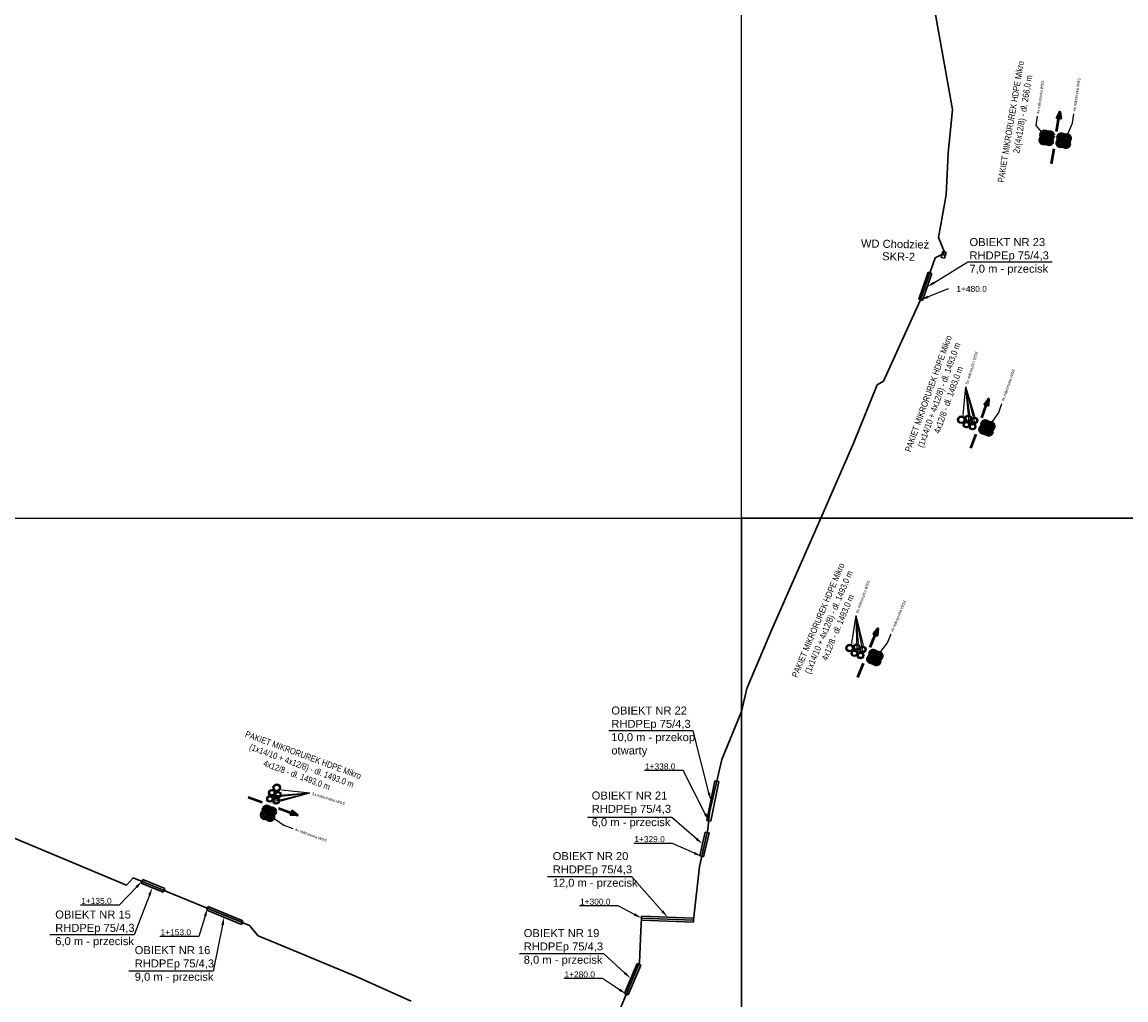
# Model space of a CAD drawing. Header units: millimetres. Extents: x 6424908 to 6427600, y 5873000 to 5879269.
# Tile 5 of 10: x 6427020 to 6427296, y 5873879 to 5874124. Entities that reach past the tile are written whole.
import ezdxf
from ezdxf import colors
from ezdxf.entities.mleader import LeaderData, LeaderLine
from ezdxf.math import Vec2, Vec3

# ---------------------------------------------------------------- set-up
doc = ezdxf.new("R2010")
doc.units = ezdxf.units.MM
doc.header["$LTSCALE"] = 0.5
doc.header["$XCLIPFRAME"] = 2
doc.layers.get('0').update_dxf_attribs({"linetype": 'CONTINUOUS'})
for name, color, linetype, lineweight in [('OBIEKTY', 5, 'CONTINUOUS', 30), ('OBIEKTY - OPIS', 170, 'CONTINUOUS', 30), ('RUROCIĄG', 30, 'CONTINUOUS', 30), ('STUDNIE', 30, 'CONTINUOUS', 30)]:
    doc.layers.add(name, color=color, linetype=linetype, lineweight=lineweight)
doc.layers.add('RASTER', color=252, linetype='CONTINUOUS')
doc.styles.add('1 500', font='calibri.ttf', dxfattribs={"height": 1.5})
picture_1 = doc.add_image_def('image4.tif', size_in_pixel=(9711, 6943))
picture_2 = doc.add_image_def('image5.tif', size_in_pixel=(13254, 9553))
picture_3 = doc.add_image_def('image6.tif', size_in_pixel=(13349, 9646))

# ---------------------------------------------------------------- blocks, each defined once
blk = doc.blocks.new('QWERTYU')
h = blk.add_hatch(color=0)
h.dxf.hatch_style = 1
h.paths.add_polyline_path([(6426882, 5873807.35), (6426878.55, 5873808.1, 0.100891), (6426877.78, 5873808.11), (6426874.55, 5873807.5, 0.414214), (6426873.02, 5873805.25), (6426873.63, 5873802.02, 0.414214), (6426875.88, 5873800.49), (6426879.11, 5873801.11, 0.100891), (6426879.82, 5873801.4), (6426882.76, 5873803.36, 0.668253)])
h.paths.add_polyline_path([(6426882.61, 5873803.59), (6426879.67, 5873801.62, -0.100891), (6426879.06, 5873801.38), (6426875.82, 5873800.76, -0.414214), (6426873.9, 5873802.07), (6426873.29, 5873805.31, -0.414214), (6426874.6, 5873807.23), (6426877.83, 5873807.84, -0.100891), (6426878.49, 5873807.83), (6426881.95, 5873807.08, -0.668733)], flags=16)
h = blk.add_hatch(color=1)
h.dxf.hatch_style = 1
h.paths.add_polyline_path([(6426879.69, 5873806.16, 1), (6426876.45, 5873806.16, 1)])
h.paths.add_polyline_path([(6426876.99, 5873806.16, -1), (6426879.15, 5873806.16, -1)], flags=16)
at = {"lineweight": 50, "true_color": 0x010101}
h = blk.add_hatch(color=18, dxfattribs=at)
h.dxf.hatch_style = 1
h.paths.add_polyline_path([(6426873.29, 5873792.48), (6426874.83, 5873789.43), (6426875.25, 5873792.82), (6426874.25, 5873792.64)])
edge = h.paths.add_edge_path()
edge.add_line((6426872.61, 5873802.26), (6426874.83, 5873789.43))
edge.add_line((6426872.61, 5873802.26), (6426874.83, 5873789.43))
h = blk.add_hatch(color=5)
h.dxf.hatch_style = 1
h.paths.add_polyline_path([(6426873.29, 5873805.45, 1), (6426876.53, 5873805.45, 1)])
h.paths.add_polyline_path([(6426875.99, 5873805.45, 1), (6426873.83, 5873805.45, 1)], flags=16)
h = blk.add_hatch(color=3)
h.dxf.hatch_style = 1
h.paths.add_polyline_path([(6426874, 5873802.29, 1), (6426877.24, 5873802.29, 1)])
h.paths.add_polyline_path([(6426876.7, 5873802.29, -1), (6426874.54, 5873802.29, -1)], flags=16)
h = blk.add_hatch(color=7)
h.dxf.hatch_style = 1
h.paths.add_polyline_path([(6426876.88, 5873804.09, 1), (6426876.82, 5873804.36, 1)])
h.paths.add_polyline_path([(6426876.86, 5873804.16, -1), (6426876.83, 5873804.29, -1)], flags=16)
h = blk.add_hatch(color=32)
h.dxf.hatch_style = 1
h.paths.add_polyline_path([(6426876.86, 5873804.16, 1), (6426876.83, 5873804.29, 1)])
h = blk.add_hatch(color=2)
h.dxf.hatch_style = 1
h.paths.add_polyline_path([(6426880.36, 5873803.35, 0.414214), (6426878.43, 5873804.58, 1), (6426879.14, 5873801.42, 0.414214)])
h.paths.add_polyline_path([(6426879.02, 5873801.94, -1), (6426878.55, 5873804.05, -1)], flags=16)
h = blk.add_hatch(color=34)
h.dxf.hatch_style = 1
h.paths.add_polyline_path([(6426881.36, 5873807.14, 1), (6426881.59, 5873803.37, 1)])
h.paths.add_polyline_path([(6426881.55, 5873803.91, -1), (6426881.39, 5873806.61, -1)], flags=16)
at = {"color": 18, "true_color": 0x010101}
for p in [(6426874.5, 5873803.71), (6426877.69, 5873804.13), (6426881.84, 5873802.65), (6426876.42, 5873800.51), (6426879, 5873801.06)]:
    blk.add_line(p, (6426887.61, 5873789.76), dxfattribs=at)
at = {"color": 18, "lineweight": 50, "true_color": 0x010101}
for points in [[(6426870.25, 5873815.34), (6426871.54, 5873807.91)], [(6426873.11, 5873799.34), (6426874.83, 5873789.43), (6426875.25, 5873792.82), (6426874.27, 5873792.65)], [(6426873.74, 5873795.74), (6426874.83, 5873789.43), (6426873.29, 5873792.48), (6426874.27, 5873792.65)]]:
    blk.add_lwpolyline(points, dxfattribs=at)
at = {"color": 250, "lineweight": 50}
blk.add_lwpolyline([(6426869.14, 5873805.79), (6426866.4, 5873805.3, 0.414214), (6426865.01, 5873803.3), (6426865.5, 5873800.56, 0.414214), (6426867.5, 5873799.17), (6426870.24, 5873799.67, 0.414214), (6426871.63, 5873801.66), (6426871.14, 5873804.4, 0.414214)], format="xyb", close=True, dxfattribs=at)
at = {"color": 1}
for radius in [1.62, 1.08]:
    blk.add_circle((6426878.07, 5873806.16), radius, dxfattribs=at)
at = {"color": 5, "lineweight": 100}
blk.add_circle((6426866.7, 5873803.61), 1.39, dxfattribs=at)
at = {"color": 3, "lineweight": 100}
blk.add_circle((6426867.2, 5873800.86), 1.39, dxfattribs=at)
at = {"color": 1, "lineweight": 100}
blk.add_circle((6426869.44, 5873804.1), 1.39, dxfattribs=at)
at = {"color": 2, "lineweight": 100}
blk.add_circle((6426869.94, 5873801.36), 1.39, dxfattribs=at)
at = {"color": 5}
for radius in [1.62, 1.08]:
    blk.add_circle((6426874.91, 5873805.45), radius, dxfattribs=at)
at = {"color": 3}
for radius in [1.62, 1.08]:
    blk.add_circle((6426875.62, 5873802.29), radius, dxfattribs=at)
for radius in [0.135, 0.0675]:
    blk.add_circle((6426876.85, 5873804.22), radius)
at = {"color": 2}
for radius in [1.62, 1.08]:
    blk.add_circle((6426878.78, 5873803), radius, dxfattribs=at)
at = {"color": 34}
for radius in [1.89, 1.35]:
    blk.add_circle((6426881.47, 5873805.26), radius, dxfattribs=at)
at = {"color": 18, "true_color": 0x010101}
for points in [[(6426874.46, 5873803.67), (6426873.91, 5873804.53), (6426874.72, 5873803.88)], [(6426877.58, 5873804.02), (6426877.07, 5873804.91), (6426877.85, 5873804.22)], [(6426881.72, 5873802.54), (6426881.31, 5873803.48), (6426882.01, 5873802.71)], [(6426876.31, 5873800.31), (6426875.74, 5873801.16), (6426876.57, 5873800.53)], [(6426878.9, 5873800.91), (6426878.32, 5873801.75), (6426879.16, 5873801.13)]]:
    blk.add_solid(points, dxfattribs=at)
at = {"color": 250, "ltscale": 0.3, "insert": (6426898.63, 5873832.63), "char_height": 3.15, "attachment_point": 1, "rotation": 279.815, "style": '1 500'}
blk.add_mtext_dynamic_manual_height_columns('\\A1;{\\fArial Narrow|b0|i0|c0|p34;\\C18;\\c65793;PAKIET MIKRORUREK HDPE Mikro \\fArial Narrow|b0|i0|c238|p34;\\P    (1\\fArial Narrow|b0|i0|c0|p34;x1\\fArial Narrow|b0|i0|c238|p34;4\\fArial Narrow|b0|i0|c0|p34;/\\fArial Narrow|b0|i0|c238|p34;10\\fArial Narrow|b0|i0|c0|p34; \\fArial Narrow|b0|i0|c238|p34;+ 4x12/8) - dł. 1493,0 m\\P\\C250;             \\fArial Narrow|b0|i0|c0|p34;4x12/8 - dł. \\fArial Narrow|b0|i0|c238|p34;1493\\fArial Narrow|b0|i0|c0|p34;,0 m}', width=92.7347, gutter_width=7.5, heights=[0], dxfattribs=at)
at = {"color": 18, "true_color": 0x010101, "insert": (6426892.33, 5873771.89), "char_height": 1.4233, "attachment_point": 3, "rotation": 282.6052, "style": '1 500'}
blk.add_mtext('\\fArial|b0|i0|c238|p34;5x mikrorurka WSS', dxfattribs=at)
at = {"color": 18, "true_color": 0x010101}
ml = blk.add_multileader_mtext('Standard', dxfattribs=at)
ml.set_content('{\\fArial|b0|i0|c0|p34;4x mikrorurka WSS}', color=(1, 1, 1))
ml.set_leader_properties()
ml.build(insert=Vec2(0, 0))
ml.multileader.update_dxf_attribs({"text_top_attachment_type": 0, "text_bottom_attachment_type": 0, "arrow_head_size": 1.2})
ctx = ml.context
ctx.base_point, ctx.char_height, ctx.arrow_head_size, ctx.landing_gap_size, ctx.plane_origin, ctx.plane_x_axis, ctx.plane_y_axis = Vec3(6426867.87, 5873788.11), 1.4, 1.2, 1.2, Vec3(6426871.44, 5873800.42), Vec3(0.177251, -0.984166), Vec3(0.984166, 0.177251)
notes = []
notes.append((ctx, [(0, (1, 1, 0), (6426867.02, 5873792.84), (0.177251, -0.984166), 4.8, [(4, [(6426870.84, 5873804.04), (6426871.29, 5873801.7), (6426868.3, 5873800.01), (6426867.83, 5873802.79)], 256, [])])]))
ctx.mtext.insert, ctx.mtext.text_direction, ctx.mtext.rotation, ctx.mtext.flow_direction = Vec3(6426868.78, 5873787.06), Vec3(0.177251, -0.984166), 4.890582, 5
for ctx, leaders in notes:
    for number, flags, end, landing, length, lines in leaders:
        leader = LeaderData()
        leader.index, (leader.has_last_leader_line, leader.has_dogleg_vector, leader.attachment_direction) = number, flags
        leader.last_leader_point, leader.dogleg_vector, leader.dogleg_length = Vec3(end), Vec3(landing), length
        for number, points, colour, breaks in lines:
            line = LeaderLine()
            line.index, line.vertices, line.color, line.breaks = number, Vec3.list(points), colors.encode_raw_color(colour), breaks
            leader.lines.append(line)
        ctx.leaders.append(leader)
blk = doc.blocks.new('erdtfgyuhijop')
h = blk.add_hatch(color=7)
h.dxf.hatch_style = 1
h.paths.add_polyline_path([(6427332.65, 5874106.77, 1), (6427332.38, 5874106.75, 1)])
h.paths.add_polyline_path([(6427332.58, 5874106.76, -1), (6427332.45, 5874106.75, -1)], flags=16)
h = blk.add_hatch(color=32)
h.dxf.hatch_style = 1
h.paths.add_polyline_path([(6427332.58, 5874106.76, 1), (6427332.45, 5874106.75, 1)])
at = {"lineweight": 50, "true_color": 0x010101}
h = blk.add_hatch(color=18, dxfattribs=at)
h.dxf.hatch_style = 1
h.paths.add_polyline_path([(6427343.52, 5874101.33), (6427346.77, 5874102.34), (6427343.51, 5874103.32), (6427343.52, 5874102.2)])
edge = h.paths.add_edge_path()
edge.add_line((6427333.76, 5874101.88), (6427346.77, 5874102.34))
edge.add_line((6427333.76, 5874101.88), (6427346.77, 5874102.34))
at = {"color": 250, "lineweight": 50}
for points in [[(6427329.71, 5874108), (6427329.75, 5874105.22, 0.414214), (6427331.49, 5874103.52), (6427334.28, 5874103.56, 0.414214), (6427335.98, 5874105.3), (6427335.94, 5874108.09, 0.414214), (6427334.2, 5874109.78), (6427331.41, 5874109.74, 0.414214)], [(6427329.71, 5874099.41), (6427329.74, 5874096.63, 0.414214), (6427331.49, 5874094.93), (6427334.27, 5874094.97, 0.414214), (6427335.97, 5874096.71), (6427335.93, 5874099.5, 0.414214), (6427334.19, 5874101.19), (6427331.4, 5874101.15, 0.414214)]]:
    blk.add_lwpolyline(points, format="xyb", close=True, dxfattribs=at)
at = {"color": 18, "lineweight": 50, "true_color": 0x010101}
for points in [[(6427320.48, 5874102.12), (6427328.01, 5874102.12)], [(6427336.72, 5874102.32), (6427346.77, 5874102.34), (6427343.51, 5874103.32), (6427343.51, 5874102.32)], [(6427336.72, 5874102.32), (6427346.77, 5874102.34), (6427343.52, 5874101.33), (6427343.51, 5874102.32)]]:
    blk.add_lwpolyline(points, dxfattribs=at)
at = {"color": 1, "lineweight": 100}
for centre in [(6427331.43, 5874108.03), (6427331.42, 5874099.44)]:
    blk.add_circle(centre, 1.39, dxfattribs=at)
at = {"color": 5, "lineweight": 100}
for centre in [(6427331.47, 5874105.24), (6427331.46, 5874096.65)]:
    blk.add_circle(centre, 1.39, dxfattribs=at)
for radius in [0.135, 0.0675]:
    blk.add_circle((6427332.51, 5874106.76), radius)
at = {"color": 2, "lineweight": 100}
for centre in [(6427334.22, 5874108.06), (6427334.21, 5874099.47)]:
    blk.add_circle(centre, 1.39, dxfattribs=at)
at = {"color": 3, "lineweight": 100}
for centre in [(6427334.26, 5874105.28), (6427334.25, 5874096.69)]:
    blk.add_circle(centre, 1.39, dxfattribs=at)
at = {"color": 250, "ltscale": 0.3, "insert": (6427307.13, 5874127.41), "char_height": 3.15, "attachment_point": 1, "rotation": 359.8494, "style": '1 500'}
blk.add_mtext_dynamic_manual_height_columns('\\A1;{\\fArial Narrow|b0|i0|c0|p34;\\C18;\\c65793;PAKIET MIKRORUREK HDPE Mikro \\fArial Narrow|b0|i0|c238|p34;\\P  \\C250;             2x(\\fArial Narrow|b0|i0|c0|p34;4x12/8\\fArial Narrow|b0|i0|c238|p34;)\\fArial Narrow|b0|i0|c0|p34; - dł. \\fArial Narrow|b0|i0|c238|p34;266\\fArial Narrow|b0|i0|c0|p34;,0 m}', width=92.7347, gutter_width=7.5, heights=[0], dxfattribs=at)
at = {"color": 18, "true_color": 0x010101}
ml = blk.add_multileader_mtext('Standard', dxfattribs=at)
ml.set_content('{\\fArial|b0|i0|c0|p34;4x mikrorurka WSS}', color=(1, 1, 1))
ml.set_leader_properties()
ml.build(insert=Vec2(0, 0))
ml.multileader.update_dxf_attribs({"text_top_attachment_type": 0, "text_bottom_attachment_type": 0, "arrow_head_size": 1.2})
ctx = ml.context
ctx.base_point, ctx.char_height, ctx.arrow_head_size, ctx.landing_gap_size, ctx.plane_origin, ctx.plane_x_axis, ctx.plane_y_axis = Vec3(6427342.84, 5874112.99), 1.4, 1.2, 1.2, Vec3(6427335.39, 5874109.39), Vec3(0.999906, 0.013723), Vec3(-0.013723, 0.999906)
notes = []
notes.append((ctx, [(0, (1, 1, 0), (6427338.04, 5874112.92), (0.999906, 0.013723), 4.8, [(4, [(6427331.72, 5874109.39), (6427334.1, 5874109.45), (6427335.28, 5874106.22), (6427332.46, 5874106.22)], 256, [])])]))
ctx.mtext.insert, ctx.mtext.text_direction, ctx.mtext.rotation, ctx.mtext.flow_direction = Vec3(6427344.03, 5874113.72), Vec3(0.999906, 0.013723), 0.013723, 5
ml = blk.add_multileader_mtext('Standard', dxfattribs=at)
ml.set_content('{\\fArial|b0|i0|c0|p34;4x mikrorurka WSS}', color=(1, 1, 1))
ml.set_leader_properties()
ml.build(insert=Vec2(0, 0))
ml.multileader.update_dxf_attribs({"text_top_attachment_type": 0, "text_bottom_attachment_type": 0, "arrow_head_size": 1.2})
ctx = ml.context
ctx.base_point, ctx.char_height, ctx.arrow_head_size, ctx.landing_gap_size, ctx.plane_origin, ctx.plane_x_axis, ctx.plane_y_axis = Vec3(6427346.94, 5874095.26), 1.4, 1.2, 1.2, Vec3(6427335.38, 5874100.8), Vec3(0.999906, 0.013723), Vec3(-0.013723, 0.999906)
notes.append((ctx, [(0, (1, 1, 0), (6427342.14, 5874095.2), (0.999906, 0.013723), 4.8, [(4, [(6427331.71, 5874100.8), (6427334.09, 5874100.86), (6427335.27, 5874097.63), (6427332.45, 5874097.63)], 256, [])])]))
ctx.mtext.insert, ctx.mtext.text_direction, ctx.mtext.rotation, ctx.mtext.flow_direction = Vec3(6427348.13, 5874095.99), Vec3(0.999906, 0.013723), 0.013723, 5
for ctx, leaders in notes:
    for number, flags, end, landing, length, lines in leaders:
        leader = LeaderData()
        leader.index, (leader.has_last_leader_line, leader.has_dogleg_vector, leader.attachment_direction) = number, flags
        leader.last_leader_point, leader.dogleg_vector, leader.dogleg_length = Vec3(end), Vec3(landing), length
        for number, points, colour, breaks in lines:
            line = LeaderLine()
            line.index, line.vertices, line.color, line.breaks = number, Vec3.list(points), colors.encode_raw_color(colour), breaks
            leader.lines.append(line)
        ctx.leaders.append(leader)

msp = doc.modelspace()

# ---------------------------------------------------------------- linework, layer by layer
msp.add_point((6427250.64, 5874065.92))
at = {"layer": 'OBIEKTY'}
for p, q in [((6427246.72, 5874061.62), (6427244.39, 5874054.83)), ((6427247.67, 5874061.3), (6427245.33, 5874054.51)), ((6427246.72, 5874061.62), (6427247.67, 5874061.3)), ((6427244.39, 5874054.83), (6427245.33, 5874054.51)), ((6427191.32, 5873924.36), (6427193.34, 5873934.27)), ((6427192.3, 5873924.16), (6427194.32, 5873934.07)), ((6427193.34, 5873934.27), (6427194.32, 5873934.07)), ((6427191.32, 5873924.36), (6427192.3, 5873924.16)), ((6427190.93, 5873921.45), (6427189.54, 5873915.47)), ((6427191.9, 5873921.23), (6427190.52, 5873915.24)), ((6427190.93, 5873921.45), (6427191.9, 5873921.23)), ((6427189.54, 5873915.47), (6427190.52, 5873915.24)), ((6427050.05, 5873909.57), (6427049.67, 5873908.65)), ((6427049.67, 5873908.65), (6427055.2, 5873906.37)), ((6427050.05, 5873909.57), (6427055.58, 5873907.3)), ((6427055.58, 5873907.3), (6427055.2, 5873906.37)), ((6427066.47, 5873902.83), (6427066.09, 5873901.9)), ((6427074.75, 5873898.35), (6427066.09, 5873901.9)), ((6427075.13, 5873899.27), (6427066.47, 5873902.83)), ((6427075.13, 5873899.27), (6427074.75, 5873898.35)), ((6427175, 5873900.41), (6427174.96, 5873899.41)), ((6427174.96, 5873899.41), (6427187.97, 5873898.89)), ((6427175, 5873900.41), (6427188.01, 5873899.89)), ((6427188.01, 5873899.89), (6427187.97, 5873898.89)), ((6427173.84, 5873888.54), (6427170.7, 5873881.08)), ((6427174.76, 5873888.15), (6427171.62, 5873880.69)), ((6427173.84, 5873888.54), (6427174.76, 5873888.15)), ((6427170.7, 5873881.08), (6427171.62, 5873880.69))]:
    msp.add_line(p, q, dxfattribs=at)
at = {"layer": 'RUROCIĄG', "linetype": 'Continuous', "flags": 128}
for points in [[(6427168.59, 5873874.79), (6427174.5, 5873888.82), (6427174.82, 5873896.73), (6427174.98, 5873899.91), (6427187.99, 5873899.39), (6427189.45, 5873912.84), (6427191.6, 5873922.13), (6427192.03, 5873926.39), (6427195.1, 5873939.64), (6427199.99, 5873951.6), (6427201.38, 5873957.37), (6427207.62, 5873972.14), (6427219.85, 5874000.03), (6427228.17, 5874018.94), (6427234, 5874033.37), (6427235.6, 5874034.33), (6427244.86, 5874054.67), (6427248.48, 5874065.19), (6427250.2, 5874066.04), (6427250.6, 5874066.27), (6427250.82, 5874066.65), (6427249.31, 5874070.3), (6427251.28, 5874080.94), (6427251.77, 5874091.38), (6427252.85, 5874102.36), (6427248.24, 5874127.95)], [(6427003.21, 5873925.99), (6427045.98, 5873908.18), (6427047.65, 5873910.01), (6427076.82, 5873898.04), (6427078.97, 5873895.44), (6427083.62, 5873893.53), (6427103.52, 5873885.27), (6427117.28, 5873879.15)]]:
    msp.add_lwpolyline(points, dxfattribs=at)
at = {"layer": 'STUDNIE'}
msp.add_lwpolyline([(6427250.88, 5874065.08), (6427251.26, 5874066.54), (6427250.39, 5874066.76), (6427250.01, 5874065.31)], close=True, dxfattribs=at)

# ---------------------------------------------------------------- block references
at = {"xscale": 0.5, "yscale": 0.5, "zscale": 0.5}
for name, p, rotation in [('erdtfgyuhijop', (8800557.61, 2224236.24), 80.60849642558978), ('QWERTYU', (10671334.96, 6843243.08), 150.4384641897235), ('QWERTYU', (10716821.19, 6616248.52), 147.3918298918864), ('QWERTYU', (7355131.31, 1620660.16), 59.88325813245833)]:
    msp.add_blockref(name, p, dxfattribs=dict(at, rotation=rotation))

# ---------------------------------------------------------------- texts
at = {"layer": 'OBIEKTY - OPIS', "char_height": 2, "attachment_point": 1}
for s, insert in [('{\\fArial|b0|i0|c0|p34;OBIEKT NR \\fArial|b0|i0|c238|p34;23\\P\\fArial|b0|i0|c0|p34;RHDPEp \\fArial|b0|i0|c238|p34;75\\fArial|b0|i0|c0|p34;/\\fArial|b0|i0|c238|p34;4\\fArial|b0|i0|c0|p34;,3}\\P{\\fArial|b0|i0|c238|p34;7\\fArial|b0|i0|c0|p34;,0 m - prze\\fArial|b0|i0|c238|p34;cisk}', (6427257.1, 5874070.15)), ('{\\fArial|b0|i0|c0|p34;OBIEKT NR \\fArial|b0|i0|c238|p34;22\\P\\fArial|b0|i0|c0|p34;RHDPEp \\fArial|b0|i0|c238|p34;75\\fArial|b0|i0|c0|p34;/\\fArial|b0|i0|c238|p34;4\\fArial|b0|i0|c0|p34;,3}\\P{\\fArial|b0|i0|c238|p34;10\\fArial|b0|i0|c0|p34;,0 m - prze\\fArial|b0|i0|c238|p34;kop\\Potwarty}', (6427167.41, 5873952.88)), ('{\\fArial|b0|i0|c0|p34;OBIEKT NR \\fArial|b0|i0|c238|p34;21\\P\\fArial|b0|i0|c0|p34;RHDPEp \\fArial|b0|i0|c238|p34;75\\fArial|b0|i0|c0|p34;/\\fArial|b0|i0|c238|p34;4\\fArial|b0|i0|c0|p34;,3}\\P{\\fArial|b0|i0|c238|p34;6\\fArial|b0|i0|c0|p34;,0 m - prze\\fArial|b0|i0|c238|p34;cisk}', (6427162.49, 5873931.6)), ('{\\fArial|b0|i0|c0|p34;OBIEKT NR \\fArial|b0|i0|c238|p34;20\\P\\fArial|b0|i0|c0|p34;RHDPEp \\fArial|b0|i0|c238|p34;75\\fArial|b0|i0|c0|p34;/\\fArial|b0|i0|c238|p34;4\\fArial|b0|i0|c0|p34;,3}\\P{\\fArial|b0|i0|c238|p34;12\\fArial|b0|i0|c0|p34;,0 m - prze\\fArial|b0|i0|c238|p34;cisk}', (6427152.73, 5873916.44)), ('{\\fArial|b0|i0|c0|p34;OBIEKT NR \\fArial|b0|i0|c238|p34;15\\P\\fArial|b0|i0|c0|p34;RHDPEp \\fArial|b0|i0|c238|p34;75\\fArial|b0|i0|c0|p34;/\\fArial|b0|i0|c238|p34;4\\fArial|b0|i0|c0|p34;,3}\\P{\\fArial|b0|i0|c238|p34;6\\fArial|b0|i0|c0|p34;,0 m - prze\\fArial|b0|i0|c238|p34;cisk}', (6427028.14, 5873901.81)), ('{\\fArial|b0|i0|c0|p34;OBIEKT NR \\fArial|b0|i0|c238|p34;19\\P\\fArial|b0|i0|c0|p34;RHDPEp \\fArial|b0|i0|c238|p34;75\\fArial|b0|i0|c0|p34;/\\fArial|b0|i0|c238|p34;4\\fArial|b0|i0|c0|p34;,3}\\P{\\fArial|b0|i0|c238|p34;8\\fArial|b0|i0|c0|p34;,0 m - prze\\fArial|b0|i0|c238|p34;cisk}', (6427145.47, 5873897.16)), ('{\\fArial|b0|i0|c0|p34;OBIEKT NR \\fArial|b0|i0|c238|p34;16\\P\\fArial|b0|i0|c0|p34;RHDPEp \\fArial|b0|i0|c238|p34;75\\fArial|b0|i0|c0|p34;/\\fArial|b0|i0|c238|p34;4\\fArial|b0|i0|c0|p34;,3}\\P{\\fArial|b0|i0|c238|p34;9\\fArial|b0|i0|c0|p34;,0 m - prze\\fArial|b0|i0|c238|p34;cisk}', (6427048.05, 5873892.9))]:
    msp.add_mtext_dynamic_manual_height_columns(s, width=60.6925, gutter_width=12.5, heights=[0], dxfattribs=dict(at, insert=insert))
at = {"layer": 'STUDNIE', "char_height": 2, "attachment_point": 1, "rotation": 358.9398}
for s, width, insert in [('\\pi10.146; {\\fArial|b0|i0|c238|p34;WD Chodzież}', 33.9913, (6427219.06, 5874070.03)), ('{\\fArial|b0|i0|c238|p34;SKR-2}', 2.9514, (6427235.25, 5874066.6))]:
    msp.add_mtext_dynamic_manual_height_columns(s, width=width, gutter_width=12.5, heights=[0], dxfattribs=dict(at, insert=insert))

# ---------------------------------------------------------------- pictures from other files: only their frames are drawn
at = {"layer": 'RASTER'}
image = msp.add_image(picture_3, insert=(6427188.42, 5873964.67), size_in_units=(423.83, 306.26), dxfattribs=at)
image.set_boundary_path([(364.25, 658.85), (12962.7, 8532.87)])
image.dxf.flags = 5
image = msp.add_image(picture_1, insert=(6426796.35, 5873720.03), size_in_units=(411.1, 293.92), dxfattribs=at)
image.set_boundary_path([(85.63, 329.04), (9534.45, 6234.55)])
image.dxf.flags = 5
image = msp.add_image(picture_2, insert=(6427188.51, 5873715.6), size_in_units=(420.81, 303.31), dxfattribs=at)
image.set_boundary_path([(361.5, 595.1), (12959.94, 8469.1)])
image.dxf.flags = 5

# ---------------------------------------------------------------- leaders
at = {"layer": 'OBIEKTY - OPIS', "lineweight": 30}
ml = msp.add_multileader_mtext('Standard', dxfattribs=at)
ml.set_content('', color=256)
ml.set_leader_properties()
ml.build(insert=Vec2(0, 0))
ml.multileader.update_dxf_attribs({"text_top_attachment_type": 0, "text_bottom_attachment_type": 0, "dogleg_length": 24.79, "arrow_head_size": 2})
ctx = ml.context
ctx.base_point, ctx.arrow_head_size, ctx.plane_origin = Vec3(6427277.78, 5874064.2), 2, Vec3(6427277.58, 5874064.26)
notes = []
notes.append((ctx, [(0, (1, 1, 0), (6427256.66, 5874064.2), (1, 0), 21.12, [(0, [(6427246.5, 5874057.92)], 256, [])])]))
ctx.mtext.insert, ctx.mtext.text_direction, ctx.mtext.flow_direction, ctx.mtext.extrusion = Vec3(6427279.78, 5874066.2), Vec3(-1, 0), 5, Vec3(0, 0, -1)
at = {"layer": 'OBIEKTY - OPIS', "linetype": 'ByBlock', "lineweight": 30}
ml = msp.add_multileader_mtext('Standard', dxfattribs=at)
ml.set_content('{\\fArial|b0|i0|c238|p39;1+480.0}', color=5)
ml.set_leader_properties()
ml.build(insert=Vec2(0, 0))
ml.multileader.update_dxf_attribs({"text_right_attachment_type": 6, "text_top_attachment_type": 0, "text_bottom_attachment_type": 0, "dogleg_length": 0.247, "arrow_head_size": 2})
ctx = ml.context
ctx.base_point, ctx.char_height, ctx.arrow_head_size, ctx.plane_origin = Vec3(6427251.82, 5874057.42), 1.5, 2, Vec3(6427266.68, 5874086.28)
ctx.right_attachment, ctx.attachment_type = 6, 2
notes.append((ctx, [(1, (1, 1, 0), (6427251.57, 5874057.42), (1, 0), 0.247, [(0, [(6427244.86, 5874054.67)], 256, [])])]))
ctx.mtext.insert, ctx.mtext.flow_direction = Vec3(6427253.82, 5874058.18), 5
at = {"layer": 'OBIEKTY - OPIS', "lineweight": 30}
ml = msp.add_multileader_mtext('Standard', dxfattribs=at)
ml.set_content('', color=256)
ml.set_leader_properties()
ml.build(insert=Vec2(0, 0))
ml.multileader.update_dxf_attribs({"text_top_attachment_type": 0, "text_bottom_attachment_type": 0, "dogleg_length": 24.79, "arrow_head_size": 2})
ctx = ml.context
ctx.base_point, ctx.arrow_head_size, ctx.plane_origin = Vec3(6427162.76, 5873946.77), 2, Vec3(6427223.42, 5873935.65)
ctx.text_align_type = 2
notes.append((ctx, [(1, (1, 1, 0), (6427187.88, 5873946.77), (-1, 0), 21.12, [(0, [(6427192.33, 5873929.32)], 256, [])])]))
ctx.mtext.insert, ctx.mtext.text_direction, ctx.mtext.alignment, ctx.mtext.flow_direction, ctx.mtext.extrusion = Vec3(6427164.76, 5873948.77), Vec3(-1, 0), 3, 5, Vec3(0, 0, -1)
at = {"layer": 'OBIEKTY - OPIS', "linetype": 'ByBlock', "lineweight": 30}
ml = msp.add_multileader_mtext('Standard', dxfattribs=at)
ml.set_content('{\\fArial|b0|i0|c238|p39;1+338.0}', color=5)
ml.set_leader_properties()
ml.build(insert=Vec2(0, 0))
ml.multileader.update_dxf_attribs({"text_right_attachment_type": 6, "text_top_attachment_type": 0, "text_bottom_attachment_type": 0, "dogleg_length": 0.247, "arrow_head_size": 2})
ctx = ml.context
ctx.base_point, ctx.char_height, ctx.arrow_head_size, ctx.plane_origin = Vec3(6427173.83, 5873937.87), 1.5, 2, Vec3(6427213.64, 5873955.88)
ctx.right_attachment, ctx.attachment_type = 6, 2
notes.append((ctx, [(0, (1, 1, 0), (6427185.38, 5873936.83), (-1, 0), 0.247, [(0, [(6427191.81, 5873924.26)], 256, [])])]))
ctx.mtext.insert, ctx.mtext.flow_direction = Vec3(6427175.83, 5873938.63), 5
at = {"layer": 'OBIEKTY - OPIS', "lineweight": 30}
ml = msp.add_multileader_mtext('Standard', dxfattribs=at)
ml.set_content('', color=256)
ml.set_leader_properties()
ml.build(insert=Vec2(0, 0))
ml.multileader.update_dxf_attribs({"text_top_attachment_type": 0, "text_bottom_attachment_type": 0, "dogleg_length": 24.79, "arrow_head_size": 2})
ctx = ml.context
ctx.base_point, ctx.arrow_head_size, ctx.plane_origin = Vec3(6427157.45, 5873925.13), 2, Vec3(6427221.32, 5873924.8)
ctx.text_align_type = 2
notes.append((ctx, [(1, (1, 1, 0), (6427182.57, 5873925.13), (-1, 0), 21.12, [(0, [(6427190.24, 5873918.46)], 256, [])])]))
ctx.mtext.insert, ctx.mtext.text_direction, ctx.mtext.alignment, ctx.mtext.flow_direction, ctx.mtext.extrusion = Vec3(6427159.45, 5873927.13), Vec3(-1, 0), 3, 5, Vec3(0, 0, -1)
at = {"layer": 'OBIEKTY - OPIS', "linetype": 'ByBlock', "lineweight": 30}
ml = msp.add_multileader_mtext('Standard', dxfattribs=at)
ml.set_content('{\\fArial|b0|i0|c238|p39;1+329.0}', color=5)
ml.set_leader_properties()
ml.build(insert=Vec2(0, 0))
ml.multileader.update_dxf_attribs({"text_right_attachment_type": 6, "text_top_attachment_type": 0, "text_bottom_attachment_type": 0, "dogleg_length": 0.247, "arrow_head_size": 2})
ctx = ml.context
ctx.base_point, ctx.char_height, ctx.arrow_head_size, ctx.plane_origin = Vec3(6427171.17, 5873919.67), 1.5, 2, Vec3(6427211.85, 5873946.97)
ctx.right_attachment, ctx.attachment_type = 6, 2
notes.append((ctx, [(0, (1, 1, 0), (6427182.72, 5873918.63), (-1, 0), 0.247, [(0, [(6427190.03, 5873915.36)], 256, [])])]))
ctx.mtext.insert, ctx.mtext.flow_direction = Vec3(6427173.17, 5873920.43), 5
at = {"layer": 'OBIEKTY - OPIS', "lineweight": 30}
ml = msp.add_multileader_mtext('Standard', dxfattribs=at)
ml.set_content('', color=256)
ml.set_leader_properties()
ml.build(insert=Vec2(0, 0))
ml.multileader.update_dxf_attribs({"text_top_attachment_type": 0, "text_bottom_attachment_type": 0, "dogleg_length": 24.79, "arrow_head_size": 2})
ctx = ml.context
ctx.base_point, ctx.arrow_head_size, ctx.plane_origin = Vec3(6427147.44, 5873910.27), 2, Vec3(6427212.58, 5873906.49)
ctx.text_align_type = 2
notes.append((ctx, [(1, (1, 1, 0), (6427172.56, 5873910.27), (-1, 0), 21.12, [(0, [(6427181.5, 5873900.15)], 256, [])])]))
ctx.mtext.insert, ctx.mtext.text_direction, ctx.mtext.alignment, ctx.mtext.flow_direction, ctx.mtext.extrusion = Vec3(6427149.44, 5873912.27), Vec3(-1, 0), 3, 5, Vec3(0, 0, -1)
ml = msp.add_multileader_mtext('Standard', dxfattribs=at)
ml.set_content('', color=256)
ml.set_leader_properties()
ml.build(insert=Vec2(0, 0))
ml.multileader.update_dxf_attribs({"text_top_attachment_type": 0, "text_bottom_attachment_type": 0, "dogleg_length": 24.79, "arrow_head_size": 2})
ctx = ml.context
ctx.base_point, ctx.arrow_head_size, ctx.plane_origin = Vec3(6427022.8, 5873895.73), 2, Vec3(6427083.52, 5873913.85)
ctx.text_align_type = 2
notes.append((ctx, [(1, (1, 1, 0), (6427047.92, 5873895.73), (-1, 0), 21.12, [(0, [(6427052.44, 5873907.51)], 256, [])])]))
ctx.mtext.insert, ctx.mtext.text_direction, ctx.mtext.alignment, ctx.mtext.flow_direction, ctx.mtext.extrusion = Vec3(6427024.8, 5873897.73), Vec3(-1, 0), 3, 5, Vec3(0, 0, -1)
at = {"layer": 'OBIEKTY - OPIS', "linetype": 'ByBlock', "lineweight": 30}
ml = msp.add_multileader_mtext('Standard', dxfattribs=at)
ml.set_content('{\\fArial|b0|i0|c238|p39;1+135.0}', color=5)
ml.set_leader_properties()
ml.build(insert=Vec2(0, 0))
ml.multileader.update_dxf_attribs({"text_right_attachment_type": 6, "text_top_attachment_type": 0, "text_bottom_attachment_type": 0, "dogleg_length": 0.247, "arrow_head_size": 2})
ctx = ml.context
ctx.base_point, ctx.char_height, ctx.arrow_head_size, ctx.plane_origin = Vec3(6427032.64, 5873904.22), 1.5, 2, Vec3(6427071.68, 5873940.72)
ctx.right_attachment, ctx.attachment_type = 6, 2
notes.append((ctx, [(0, (1, 1, 0), (6427044.19, 5873903.18), (-1, 0), 0.247, [(0, [(6427049.86, 5873909.11)], 256, [])])]))
ctx.mtext.insert, ctx.mtext.flow_direction = Vec3(6427034.64, 5873904.98), 5
ml = msp.add_multileader_mtext('Standard', dxfattribs=at)
ml.set_content('{\\fArial|b0|i0|c238|p39;1+300.0}', color=5)
ml.set_leader_properties()
ml.build(insert=Vec2(0, 0))
ml.multileader.update_dxf_attribs({"text_right_attachment_type": 6, "text_top_attachment_type": 0, "text_bottom_attachment_type": 0, "dogleg_length": 0.247, "arrow_head_size": 2})
ctx = ml.context
ctx.base_point, ctx.char_height, ctx.arrow_head_size, ctx.plane_origin = Vec3(6427157.57, 5873904), 1.5, 2, Vec3(6427196.8, 5873931.52)
ctx.right_attachment, ctx.attachment_type = 6, 2
notes.append((ctx, [(0, (1, 1, 0), (6427169.12, 5873902.97), (-1, 0), 0.247, [(0, [(6427174.98, 5873899.91)], 256, [])])]))
ctx.mtext.insert, ctx.mtext.flow_direction = Vec3(6427159.57, 5873904.77), 5
ml = msp.add_multileader_mtext('Standard', dxfattribs=at)
ml.set_content('{\\fArial|b0|i0|c238|p39;1+153.0}', color=5)
ml.set_leader_properties()
ml.build(insert=Vec2(0, 0))
ml.multileader.update_dxf_attribs({"text_right_attachment_type": 6, "text_top_attachment_type": 0, "text_bottom_attachment_type": 0, "dogleg_length": 0.247, "arrow_head_size": 2})
ctx = ml.context
ctx.base_point, ctx.char_height, ctx.arrow_head_size, ctx.plane_origin = Vec3(6427052.52, 5873896.36), 1.5, 2, Vec3(6427088.1, 5873933.98)
ctx.right_attachment, ctx.attachment_type = 6, 2
notes.append((ctx, [(0, (1, 1, 0), (6427064.07, 5873895.33), (-1, 0), 0.247, [(0, [(6427066.28, 5873902.37)], 256, [])])]))
ctx.mtext.insert, ctx.mtext.flow_direction = Vec3(6427054.52, 5873897.13), 5
at = {"layer": 'OBIEKTY - OPIS', "lineweight": 30}
ml = msp.add_multileader_mtext('Standard', dxfattribs=at)
ml.set_content('', color=256)
ml.set_leader_properties()
ml.build(insert=Vec2(0, 0))
ml.multileader.update_dxf_attribs({"text_top_attachment_type": 0, "text_bottom_attachment_type": 0, "dogleg_length": 24.79, "arrow_head_size": 2})
ctx = ml.context
ctx.base_point, ctx.arrow_head_size, ctx.plane_origin = Vec3(6427042.61, 5873886.6), 2, Vec3(6427081.48, 5873888.21)
ctx.text_align_type = 2
notes.append((ctx, [(1, (1, 1, 0), (6427067.73, 5873886.6), (-1, 0), 21.12, [(0, [(6427070.42, 5873900.13)], 256, [])])]))
ctx.mtext.insert, ctx.mtext.text_direction, ctx.mtext.alignment, ctx.mtext.flow_direction, ctx.mtext.extrusion = Vec3(6427044.61, 5873888.6), Vec3(-1, 0), 3, 5, Vec3(0, 0, -1)
ml = msp.add_multileader_mtext('Standard', dxfattribs=at)
ml.set_content('', color=256)
ml.set_leader_properties()
ml.build(insert=Vec2(0, 0))
ml.multileader.update_dxf_attribs({"text_top_attachment_type": 0, "text_bottom_attachment_type": 0, "dogleg_length": 24.79, "arrow_head_size": 2})
ctx = ml.context
ctx.base_point, ctx.arrow_head_size, ctx.plane_origin = Vec3(6427140.45, 5873890.96), 2, Vec3(6427203.35, 5873891.15)
ctx.text_align_type = 2
notes.append((ctx, [(1, (1, 1, 0), (6427165.57, 5873890.96), (-1, 0), 21.12, [(0, [(6427172.27, 5873884.81)], 256, [])])]))
ctx.mtext.insert, ctx.mtext.text_direction, ctx.mtext.alignment, ctx.mtext.flow_direction, ctx.mtext.extrusion = Vec3(6427142.45, 5873892.96), Vec3(-1, 0), 3, 5, Vec3(0, 0, -1)
at = {"layer": 'OBIEKTY - OPIS', "linetype": 'ByBlock', "lineweight": 30}
ml = msp.add_multileader_mtext('Standard', dxfattribs=at)
ml.set_content('{\\fArial|b0|i0|c238|p39;1+280.0}', color=5)
ml.set_leader_properties()
ml.build(insert=Vec2(0, 0))
ml.multileader.update_dxf_attribs({"text_right_attachment_type": 6, "text_top_attachment_type": 0, "text_bottom_attachment_type": 0, "dogleg_length": 0.247, "arrow_head_size": 2})
ctx = ml.context
ctx.base_point, ctx.char_height, ctx.arrow_head_size, ctx.plane_origin = Vec3(6427153.67, 5873885.8), 1.5, 2, Vec3(6427192.98, 5873912.5)
ctx.right_attachment, ctx.attachment_type = 6, 2
notes.append((ctx, [(0, (1, 1, 0), (6427165.22, 5873884.76), (-1, 0), 0.247, [(0, [(6427171.16, 5873880.88)], 256, [])])]))
ctx.mtext.insert, ctx.mtext.flow_direction = Vec3(6427155.67, 5873886.56), 5
for ctx, leaders in notes:
    for number, flags, end, landing, length, lines in leaders:
        leader = LeaderData()
        leader.index, (leader.has_last_leader_line, leader.has_dogleg_vector, leader.attachment_direction) = number, flags
        leader.last_leader_point, leader.dogleg_vector, leader.dogleg_length = Vec3(end), Vec3(landing), length
        for number, points, colour, breaks in lines:
            line = LeaderLine()
            line.index, line.vertices, line.color, line.breaks = number, Vec3.list(points), colors.encode_raw_color(colour), breaks
            leader.lines.append(line)
        ctx.leaders.append(leader)

doc.saveas('drawing.dxf')
